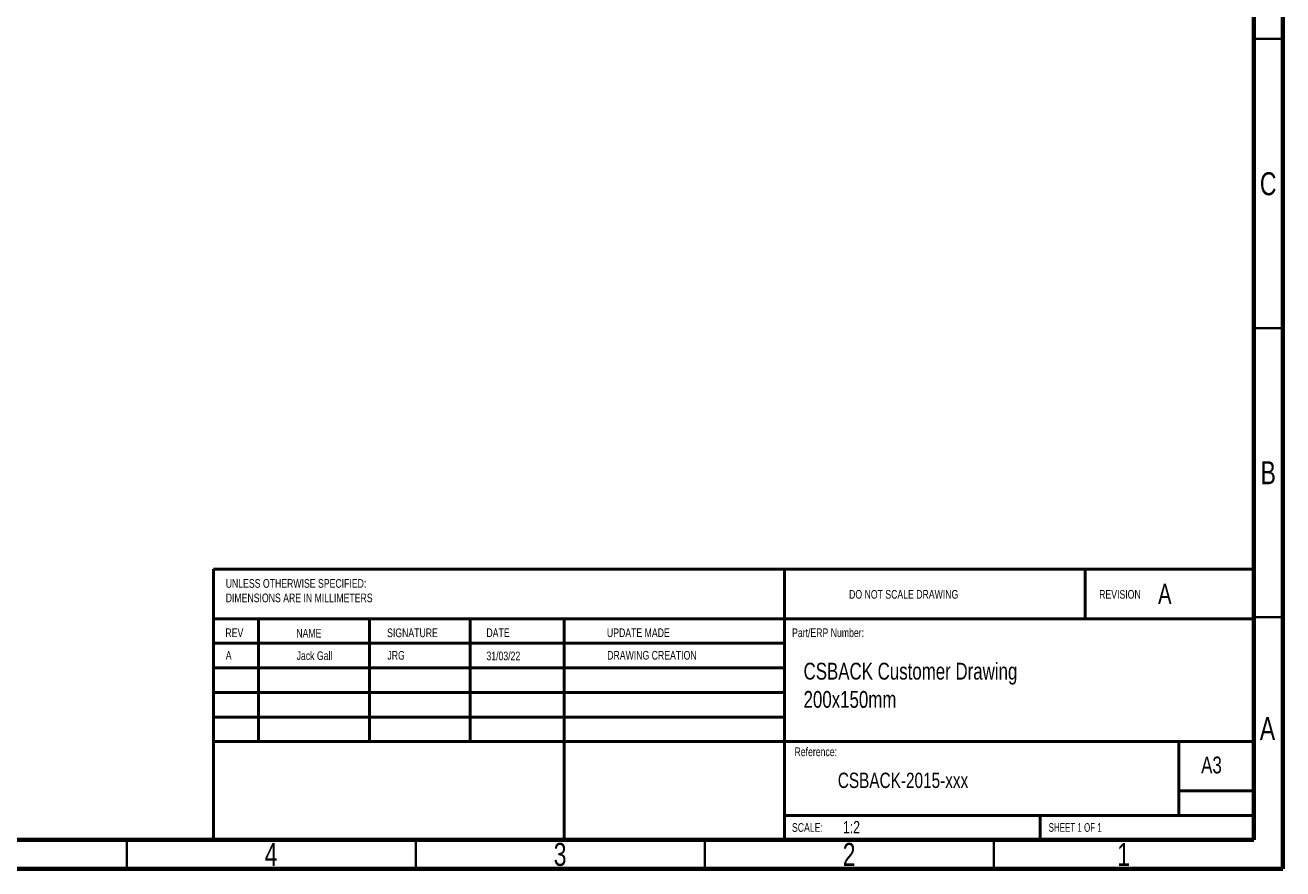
# Model space of a CAD drawing. Header units: millimetres. Extents: x 15 to 415, y 5 to 292.
# Tile 4 of 11: x 197 to 415, y 5 to 151. Entities that reach past the tile are written whole.
import ezdxf

# ---------------------------------------------------------------- set-up
doc = ezdxf.new("R2010")
doc.units = ezdxf.units.MM
doc.styles.add('SLDTEXTSTYLE0', font='TXT', dxfattribs={"width": 0.75})
doc.styles.add('SLDTEXTSTYLE1', font='TXT', dxfattribs={"width": 0.6875})

# ---------------------------------------------------------------- blocks, each defined once
blk = doc.blocks.new('SW_NOTE_0')
at = {"color": 0, "linetype": 'Continuous', "lineweight": 0, "attachment_point": 1, "style": 'SLDTEXTSTYLE0'}
for s, insert, char_height in [('CSBACK Customer Drawing', (0, 3.75), 2.9104), ('200x150mm', (0, -1.13), 2.91)]:
    blk.add_mtext(s, dxfattribs=dict(at, insert=insert, char_height=char_height))
blk = doc.blocks.new('SW_NOTE_0_1')
at = {"color": 0, "linetype": 'Continuous', "lineweight": 0, "char_height": 1.5, "attachment_point": 1, "style": 'SLDTEXTSTYLE0'}
for s, insert in [('UNLESS OTHERWISE SPECIFIED:', (0, 1.93)), ('DIMENSIONS ARE IN MILLIMETERS', (0, -0.57))]:
    blk.add_mtext(s, dxfattribs=dict(at, insert=insert))

msp = doc.modelspace()

# ---------------------------------------------------------------- linework, layer by layer
at = {"color": 7, "linetype": 'Continuous', "lineweight": 70}
for p, q in [((415, 292), (415, 5)), ((410, 287), (410, 10)), ((410, 10), (20, 10)), ((415, 5), (15, 5))]:
    msp.add_line(p, q, dxfattribs=at)
at = {"color": 7, "linetype": 'Continuous', "lineweight": 35}
for p, q in [((415, 148.5), (410, 148.5)), ((410, 148.5), (415, 148.5)), ((410, 98.5), (415, 98.5)), ((410, 48.5), (415, 48.5)), ((215, 5), (215, 10)), ((215, 10), (215, 5)), ((265, 10), (265, 5)), ((315, 10), (315, 5)), ((365, 10), (365, 5))]:
    msp.add_line(p, q, dxfattribs=at)
at = {"color": 7, "linetype": 'Continuous', "lineweight": 50}
for p, q in [((230, 56.8486), (410, 56.8486)), ((230, 56.8486), (230, 10)), ((328.8, 56.8486), (328.8, 10)), ((380.8, 48.25), (380.8, 56.8486)), ((410, 48.25), (230, 48.25)), ((237.8, 48.25), (237.8, 27)), ((256.991, 48.25), (256.991, 27)), ((274.3989, 48.25), (274.3989, 27)), ((290.6507, 10), (290.6507, 48.25)), ((328.8, 44), (230, 44)), ((328.8, 39.75), (230, 39.75)), ((328.8, 35.5), (230, 35.5)), ((328.8, 31.25), (230, 31.25)), ((284.6, 27), (230, 27)), ((284.6, 27), (410, 27)), ((397, 14.25), (397, 27)), ((410, 18.5), (397, 18.5)), ((410, 14.1983), (328.8, 14.1983)), ((373, 10), (373, 14.25))]:
    msp.add_line(p, q, dxfattribs=at)

# ---------------------------------------------------------------- block references
at = {"color": 7, "linetype": 'Continuous', "lineweight": 0}
for name, p in [('SW_NOTE_0_1', (232.1088, 53.1725)), ('SW_NOTE_0', (332.083, 36.8831))]:
    msp.add_blockref(name, p, dxfattribs=at)

# ---------------------------------------------------------------- texts
for s, insert, char_height, attachment_point, style in [('C', (412.4587, 125.4544), 3.9688, 2, 'SLDTEXTSTYLE0'), ('B', (412.4706, 75.4814), 3.9688, 2, 'SLDTEXTSTYLE0'), ('DO NOT SCALE DRAWING', (339.9596, 53.2175), 1.5, 1, 'SLDTEXTSTYLE0'), ('REVISION', (383.2223, 53.2175), 1.5, 1, 'SLDTEXTSTYLE0'), ('A', (393.4091, 54.2857), 3.5, 1, 'SLDTEXTSTYLE0'), ('REV', (232.0623, 46.5618), 1.5, 1, 'SLDTEXTSTYLE0'), ('NAME', (244.3222, 46.5015), 1.5, 1, 'SLDTEXTSTYLE0'), ('SIGNATURE', (260.0336, 46.5618), 1.5, 1, 'SLDTEXTSTYLE0'), ('DATE', (277.2147, 46.5762), 1.5, 1, 'SLDTEXTSTYLE0'), ('UPDATE MADE', (298.0654, 46.5762), 1.5, 1, 'SLDTEXTSTYLE0'), ('Part/ERP Number:', (330.0902, 46.5762), 1.5, 1, 'SLDTEXTSTYLE0'), ('A', (232.1149, 42.6648), 1.5, 1, 'SLDTEXTSTYLE0'), ('Jack Gall', (244.3749, 42.6045), 1.5, 1, 'SLDTEXTSTYLE0'), ('JRG', (260.0863, 42.6648), 1.5, 1, 'SLDTEXTSTYLE0'), ('31/03/22', (277.2147, 42.5605), 1.5, 1, 'SLDTEXTSTYLE0'), ('DRAWING CREATION', (298.1181, 42.6792), 1.5, 1, 'SLDTEXTSTYLE0'), ('A', (412.3397, 31.2314), 3.9688, 2, 'SLDTEXTSTYLE0'), ('Reference:', (330.5155, 25.9861), 1.5, 1, 'SLDTEXTSTYLE0'), ('A3', (400.8712, 24.4064), 2.91042, 1, 'SLDTEXTSTYLE0'), ('CSBACK-2015-xxx', (338.0055, 21.6265), 2.645833, 1, 'SLDTEXTSTYLE0'), ('1:2', (338.8967, 13.2724), 2.11667, 1, 'SLDTEXTSTYLE0'), ('SCALE:', (330.074, 12.9001), 1.5, 1, 'SLDTEXTSTYLE0'), ('SHEET 1 OF 1', (374.4783, 12.9001), 1.5, 1, 'SLDTEXTSTYLE1'), ('4', (239.96, 9.4814), 3.9688, 2, 'SLDTEXTSTYLE0'), ('3', (289.96, 9.4814), 3.9688, 2, 'SLDTEXTSTYLE0'), ('2', (339.96, 9.4814), 3.9688, 2, 'SLDTEXTSTYLE0'), ('1', (387.46, 9.4814), 3.9688, 2, 'SLDTEXTSTYLE0')]:
    msp.add_mtext(s, dxfattribs=dict(at, insert=insert, char_height=char_height, attachment_point=attachment_point, style=style))

doc.saveas('drawing.dxf')
